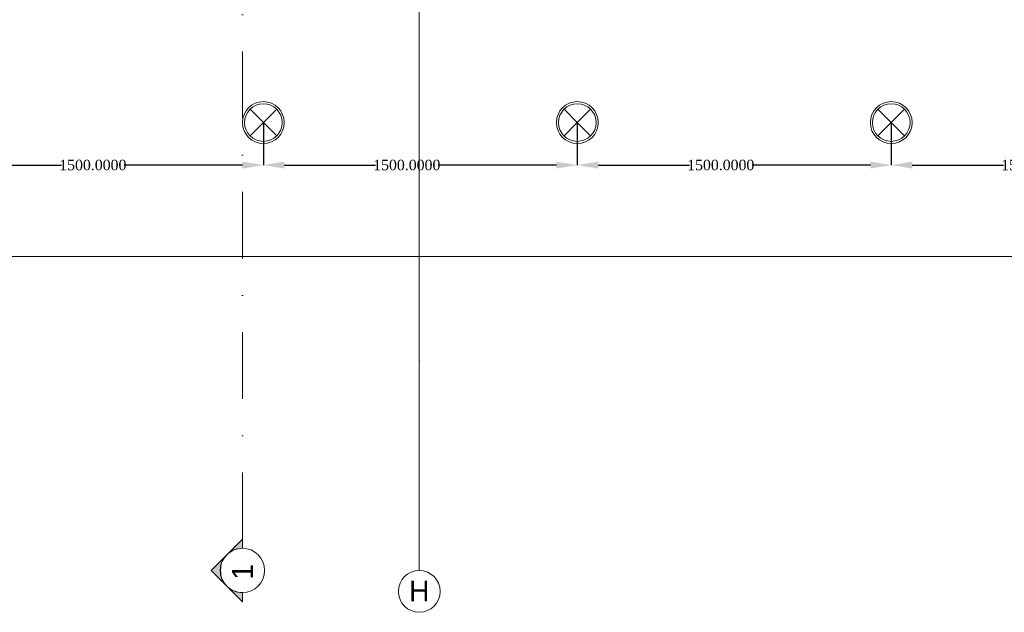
# Model space of a CAD drawing. Header units: inches. Extents: x -78787 to 29484, y -9517 to 23232.
# Tile 199 of 256: x 18422 to 23126, y -9517 to -6685. Entities that reach past the tile are written whole.
import ezdxf
from ezdxf.enums import TextEntityAlignment as Align

# ---------------------------------------------------------------- set-up
doc = ezdxf.new("R2010")
doc.units = ezdxf.units.IN
doc.header["$MEASUREMENT"] = 0
doc.set_wipeout_variables(frame=1)
doc.linetypes.add('Dot & Dashed', pattern=[670.277762, 317.5, -176.388889, 0, -176.388874])
doc.linetypes.add('Wipeout_Contour', pattern=[1000, 0, -1000])
for name, color, linetype in [('- განათება', 7, 'Continuous'), ('Marker - Section', 7, 'Continuous'), ('Structural - Grid', 7, 'Continuous')]:
    doc.layers.add(name, color=color, linetype=linetype)
doc.layers.add('Marker - Section_Pen_No__108', color=7, linetype='Continuous', lineweight=13, true_color=0xfd8379)
doc.layers.add('Structural - Grid_Pen_No__81', color=7, linetype='Continuous', lineweight=20, true_color=0x6a6a6a)
doc.layers.add('New_2D Drafting - General_Pen_No__2', color=8, linetype='Continuous', lineweight=15)
doc.layers.add('New_Interior - Lamp_Pen_No__20', color=1, linetype='Continuous', lineweight=0)
doc.styles.add('GENERATED_STYLE_2', font='txt')
doc.styles.get("Standard").update_dxf_attribs({"font": 'arial.ttf'})
doc.dimstyles.get("Standard").update_dxf_attribs({"dimtxt": 0.18, "dimasz": 0.18, "dimexe": 0.18, "dimexo": 0.0625, "dimgap": 0.09, "dimtad": 0, "dimtih": 1, "dimtoh": 1, "dimdec": 4, "dimzin": 0, "dimdsep": 46, "dimtxsty": 'Standard', "dimcen": 0.09, "dimadec": 0, "dimazin": 0, "dimtfac": 1, "dimtdec": 4, "dimtofl": 0, "dimtmove": 0, "dimatfit": 3, "dimfxl": 1, "dimtolj": 1, "dimtzin": 0, "dimarcsym": 0})

# ---------------------------------------------------------------- blocks, each defined once
blk = doc.blocks.new('Standard grid marker_2')
at = {"layer": 'Structural - Grid_Pen_No__81', "color": 251, "linetype": 'Continuous', "lineweight": 20, "true_color": 0x6a6a6a}
for q in [(0, 0), (27734.9, 0)]:
    blk.add_line((1000, 0), q, dxfattribs=at)
blk.add_circle((-100, 0), 100, dxfattribs=at)
blk.add_point((1000, 0), dxfattribs=at)
blk.add_point((1000, 0), dxfattribs=at)
at = {"layer": 'Structural - Grid_Pen_No__81', "color": 251, "lineweight": 20, "true_color": 0x6a6a6a, "style": 'GENERATED_STYLE_2'}
for tag, p in [('AC_MarkerText_1_0', (-1.5, -46.7)), ('AC_MarkerText_1_1', (28933.4, -46.7))]:
    blk.add_attdef(tag, text='', height=100, rotation=270, dxfattribs=at).set_placement(p, align=Align.TOP_CENTER)
blk = doc.blocks.new('Cutting Plane_1', base_point=(-5853.8, 11703.1))
at = {"layer": 'Marker - Section_Pen_No__108', "color": 11, "linetype": 'Dot & Dashed', "lineweight": 13, "true_color": 0xfd8379}
blk.add_line((-5853.8, 11853.1), (-5853.8, 40288), dxfattribs=at)
at = {"color": 254, "linetype": 'Wipeout_Contour', "lineweight": 0, "ltscale": 235540.941022}
blk.add_wipeout([(-5853.8, 11809.1), (-5853.8, 11809.1), (-5899.8, 11798.6), (-5936.7, 11769.2), (-5957.2, 11726.7), (-5957.2, 11679.5), (-5936.7, 11636.9), (-5899.8, 11607.5), (-5853.8, 11597), (-5853.8, 11597), (-5853.8, 11597), (-5807.8, 11607.5), (-5770.9, 11636.9), (-5750.4, 11679.5), (-5750.4, 11726.7), (-5770.9, 11769.2), (-5807.8, 11798.6)], dxfattribs=at).dxf.layer = 'Marker - Section'
at = {"layer": 'Marker - Section_Pen_No__108', "linetype": 'Continuous', "lineweight": 13, "true_color": 0xfd8379}
for points in [[(-5853.8, 11853.1), (-5928.8, 11778.1, -0.198912), (-5853.8, 11809.1)], [(-5928.8, 11628.1, -0.414214), (-5928.8, 11778.1), (-6003.8, 11703.1)], [(-5853.8, 11553.1), (-5853.8, 11597, -0.198912), (-5928.8, 11628.1)]]:
    blk.add_hatch(color=11, dxfattribs=at).paths.add_polyline_path(points)
at = {"layer": 'Marker - Section_Pen_No__108', "color": 11, "linetype": 'Continuous', "lineweight": 13, "true_color": 0xfd8379, "flags": 128}
for points in [[(-5853.8, 11853.1), (-5853.8, 11809.1, 0.198912), (-5928.8, 11778.1)], [(-5928.8, 11628.1, -0.414214), (-5928.8, 11778.1), (-6003.8, 11703.1)], [(-5853.8, 11553.1), (-5853.8, 11597, -0.198912), (-5928.8, 11628.1)]]:
    blk.add_lwpolyline(points, format="xyb", close=True, dxfattribs=at)
at = {"layer": 'Marker - Section_Pen_No__108', "color": 11, "linetype": 'Continuous', "lineweight": 13, "true_color": 0xfd8379}
blk.add_circle((-5853.8, 11703.1), 106.1, dxfattribs=at)
at = {"layer": 'Marker - Section_Pen_No__108', "color": 11, "lineweight": 13, "true_color": 0xfd8379, "insert": (-5803.8, 11734), "char_height": 100, "attachment_point": 9, "rotation": 90, "style": 'GENERATED_STYLE_2'}
blk.add_mtext('\\A1;{\\pqr;\\pt0;\\fBOG 2018|b0|i0|c0|p0;\\W1.000000;1}', dxfattribs=at)
blk = doc.blocks.new('Recessed Spot_2')
at = {"layer": 'New_Interior - Lamp_Pen_No__20', "color": 1, "linetype": 'Continuous', "lineweight": 0}
for q in [(-63.6, 63.6), (63.6, 63.6), (-63.6, -63.6), (63.6, -63.6)]:
    blk.add_line((0, 0), q, dxfattribs=at)
at = {"layer": 'New_Interior - Lamp_Pen_No__20', "color": 1, "linetype": 'Continuous', "lineweight": 0, "flags": 128}
blk.add_lwpolyline([(100, 0, 1), (-100, 0, 1)], format="xyb", close=True, dxfattribs=at)
at = {"layer": 'New_Interior - Lamp_Pen_No__20', "color": 1, "linetype": 'Continuous', "lineweight": 0}
blk.add_circle((0, 0), 90, dxfattribs=at)
blk = doc.blocks.new('*D1076')
at = {"layer": '- განათება', "color": 0, "lineweight": -2, "transparency": 16777216}
for p, q in [((18085.9, -7176.6), (18085.9, -7380.1)), ((19585.9, -7176.6), (19585.9, -7380.1)), ((18185.9, -7379.9), (18621.6, -7379.9)), ((19485.9, -7379.9), (18920.9, -7379.9))]:
    blk.add_line(p, q, dxfattribs=at)
at = {"layer": '- განათება', "color": 0, "transparency": 16777216}
for points in [[(18185.9, -7363.2), (18185.9, -7396.5), (18085.9, -7379.9)], [(19485.9, -7363.2), (19485.9, -7396.5), (19585.9, -7379.9)]]:
    blk.add_solid(points, dxfattribs=at)
at = {"layer": 'Defpoints', "color": 0, "transparency": 16777216}
for p in [(18085.9, -7176.6), (19585.9, -7176.6), (19585.9, -7379.9)]:
    blk.add_point(p, dxfattribs=at)
at = {"layer": '- განათება', "color": 0, "transparency": 16777216, "insert": (18771.2, -7379.9), "char_height": 50, "attachment_point": 5}
blk.add_mtext('\\A1;{\\fSylfaen|b0|i0|c0|p18;1500.0000}', dxfattribs=at)
blk = doc.blocks.new('*D1077')
at = {"layer": '- განათება', "color": 0, "lineweight": -2, "transparency": 16777216}
for p, q in [((19585.9, -7176.6), (19585.9, -7380.1)), ((21085.9, -7176.6), (21085.9, -7380.1)), ((19685.9, -7379.9), (20121.6, -7379.9)), ((20985.9, -7379.9), (20420.9, -7379.9))]:
    blk.add_line(p, q, dxfattribs=at)
at = {"layer": '- განათება', "color": 0, "transparency": 16777216}
for points in [[(19685.9, -7363.2), (19685.9, -7396.5), (19585.9, -7379.9)], [(20985.9, -7363.2), (20985.9, -7396.5), (21085.9, -7379.9)]]:
    blk.add_solid(points, dxfattribs=at)
at = {"layer": 'Defpoints', "color": 0, "transparency": 16777216}
for p in [(19585.9, -7176.6), (21085.9, -7176.6), (21085.9, -7379.9)]:
    blk.add_point(p, dxfattribs=at)
at = {"layer": '- განათება', "color": 0, "transparency": 16777216, "insert": (20271.2, -7379.9), "char_height": 50, "attachment_point": 5}
blk.add_mtext('\\A1;{\\fSylfaen|b0|i0|c0|p18;1500.0000}', dxfattribs=at)
blk = doc.blocks.new('*D1078')
at = {"layer": '- განათება', "color": 0, "lineweight": -2, "transparency": 16777216}
for p, q in [((21085.9, -7176.6), (21085.9, -7380.1)), ((22585.9, -7176.6), (22585.9, -7380.1)), ((21185.9, -7379.9), (21621.6, -7379.9)), ((22485.9, -7379.9), (21920.9, -7379.9))]:
    blk.add_line(p, q, dxfattribs=at)
at = {"layer": '- განათება', "color": 0, "transparency": 16777216}
for points in [[(21185.9, -7363.2), (21185.9, -7396.5), (21085.9, -7379.9)], [(22485.9, -7363.2), (22485.9, -7396.5), (22585.9, -7379.9)]]:
    blk.add_solid(points, dxfattribs=at)
at = {"layer": 'Defpoints', "color": 0, "transparency": 16777216}
for p in [(21085.9, -7176.6), (22585.9, -7176.6), (22585.9, -7379.9)]:
    blk.add_point(p, dxfattribs=at)
at = {"layer": '- განათება', "color": 0, "transparency": 16777216, "insert": (21771.2, -7379.9), "char_height": 50, "attachment_point": 5}
blk.add_mtext('\\A1;{\\fSylfaen|b0|i0|c0|p18;1500.0000}', dxfattribs=at)
blk = doc.blocks.new('*D1079')
at = {"layer": '- განათება', "color": 0, "lineweight": -2, "transparency": 16777216}
for p, q in [((22585.9, -7176.6), (22585.9, -7380.1)), ((24085.9, -7176.6), (24085.9, -7380.1)), ((22685.9, -7379.9), (23121.6, -7379.9)), ((23985.9, -7379.9), (23420.9, -7379.9))]:
    blk.add_line(p, q, dxfattribs=at)
at = {"layer": '- განათება', "color": 0, "transparency": 16777216}
for points in [[(22685.9, -7363.2), (22685.9, -7396.5), (22585.9, -7379.9)], [(23985.9, -7363.2), (23985.9, -7396.5), (24085.9, -7379.9)]]:
    blk.add_solid(points, dxfattribs=at)
at = {"layer": 'Defpoints', "color": 0, "transparency": 16777216}
for p in [(22585.9, -7176.6), (24085.9, -7176.6), (24085.9, -7379.9)]:
    blk.add_point(p, dxfattribs=at)
at = {"layer": '- განათება', "color": 0, "transparency": 16777216, "insert": (23271.2, -7379.9), "char_height": 50, "attachment_point": 5}
blk.add_mtext('\\A1;{\\fSylfaen|b0|i0|c0|p18;1500.0000}', dxfattribs=at)

msp = doc.modelspace()

# ---------------------------------------------------------------- block references
at = {"layer": '- განათება', "color": 1, "linetype": 'Continuous', "lineweight": 0, "zscale": 1000}
for p in [(21085.93152, -7176.57065), (22585.93152, -7176.57065)]:
    msp.add_blockref('Recessed Spot_2', p, dxfattribs=at)
at = {"layer": 'Marker - Section', "color": 11, "lineweight": 13, "true_color": 0xfd8379}
msp.add_blockref('Cutting Plane_1', (19485.93784, -9316.57065), dxfattribs=at)
at = {"layer": 'Structural - Grid', "color": 8, "linetype": 'Continuous', "lineweight": 15}
ref = msp.add_blockref('Standard grid marker_2', (20330.93152, -9316.57065), dxfattribs=dict(at, zscale=1000, rotation=90))
ref.add_attrib('AC_MarkerText_1', 'H', dxfattribs={"layer": 'Structural - Grid_Pen_No__81', "color": 251, "lineweight": 20, "true_color": 0x6a6a6a, "height": 100, "rotation": 360, "style": 'GENERATED_STYLE_2'}).set_placement((20330.93152, -9364.75247), align=Align.TOP_CENTER)

# ---------------------------------------------------------------- dimensions: what is measured, and where the dimension line sits
at = {"layer": '- განათება', "color": 1}
for base, p1, p2, picture, middle in [((22585.93152, -7379.8773), (21085.93152, -7176.57065), (22585.93152, -7176.57065), '*D1078', (21771.23666, -7379.8773)), ((24085.93152, -7379.8773), (22585.93152, -7176.57065), (24085.93152, -7176.57065), '*D1079', (23271.23666, -7379.8773))]:
    dim = msp.add_linear_dim(base=base, p1=p1, p2=p2, text='{\\fSylfaen|b0|i0|c0|p18;<>}', dimstyle='Standard', override={"dimtxt": 50, "dimasz": 100}, dxfattribs=at)
    dim.commit()
    dim.dimension.update_dxf_attribs({"geometry": picture, "text_midpoint": middle, "dimtype": 160})

# ---------------------------------------------------------------- next in the draw order: linework, layer by layer
at = {"layer": 'New_2D Drafting - General_Pen_No__2', "color": 8, "linetype": 'Continuous', "lineweight": 15, "flags": 128}
msp.add_lwpolyline([(27781.76404, -7816.57065), (27781.76404, 17918.35514), (26505.93152, 17918.35514), (26505.93152, -6531.64486), (-21544.06848, -6531.64486), (-21544.06848, -7816.57065)], close=True, dxfattribs=at)

# ---------------------------------------------------------------- next in the draw order: block references
at = {"layer": '- განათება', "color": 1, "linetype": 'Continuous', "lineweight": 0, "zscale": 1000}
msp.add_blockref('Recessed Spot_2', (19585.93152, -7176.57065), dxfattribs=at)

# ---------------------------------------------------------------- next in the draw order: dimensions: what is measured, and where the dimension line sits
at = {"layer": '- განათება', "color": 1}
for base, p1, p2, picture, middle in [((19585.93152, -7379.8773), (18085.93152, -7176.57065), (19585.93152, -7176.57065), '*D1076', (18771.23666, -7379.8773)), ((21085.93152, -7379.8773), (19585.93152, -7176.57065), (21085.93152, -7176.57065), '*D1077', (20271.23666, -7379.8773))]:
    dim = msp.add_linear_dim(base=base, p1=p1, p2=p2, text='{\\fSylfaen|b0|i0|c0|p18;<>}', dimstyle='Standard', override={"dimtxt": 50, "dimasz": 100}, dxfattribs=at)
    dim.commit()
    dim.dimension.update_dxf_attribs({"geometry": picture, "text_midpoint": middle, "dimtype": 160})

doc.saveas('drawing.dxf')
